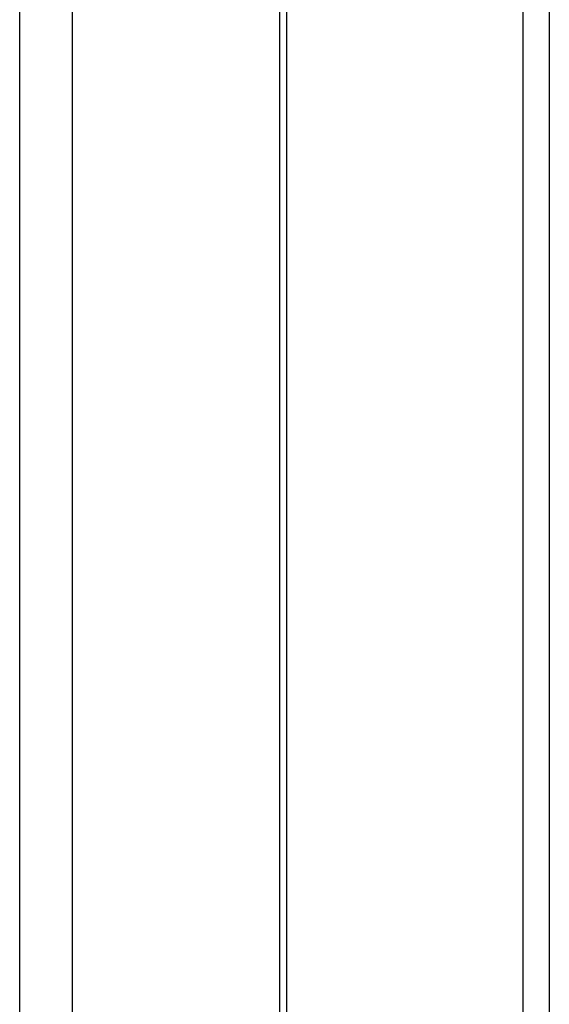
# Model space of a CAD drawing. Header units: millimetres. Extents: x -0.66 to 0.91, y -0.4 to 0.64.
# Tile 51 of 171: x -0.0314 to -0.0213, y 0.0439 to 0.0627. Entities that reach past the tile are written whole.
import ezdxf

# ---------------------------------------------------------------- set-up
doc = ezdxf.new("R2010")
doc.units = ezdxf.units.MM
doc.layers.add('FORMAT', color=7, linetype='Continuous')

msp = doc.modelspace()

# ---------------------------------------------------------------- linework, layer by layer
at = {"layer": 'FORMAT', "color": 7, "linetype": 'Continuous', "lineweight": 25}
for p, q in [((-0.031429, -0.035976), (-0.031429, 0.324024)), ((-0.030429, 0.324024), (-0.030429, -0.035976)), ((-0.026473, -0.03602), (-0.026473, 0.324067)), ((-0.026342, 0.136136), (-0.026342, 0.021911)), ((-0.021833, 0.022364), (-0.021833, 0.135921)), ((-0.021333, 0.135921), (-0.021333, 0.022126))]:
    msp.add_line(p, q, dxfattribs=at)

doc.saveas('drawing.dxf')
